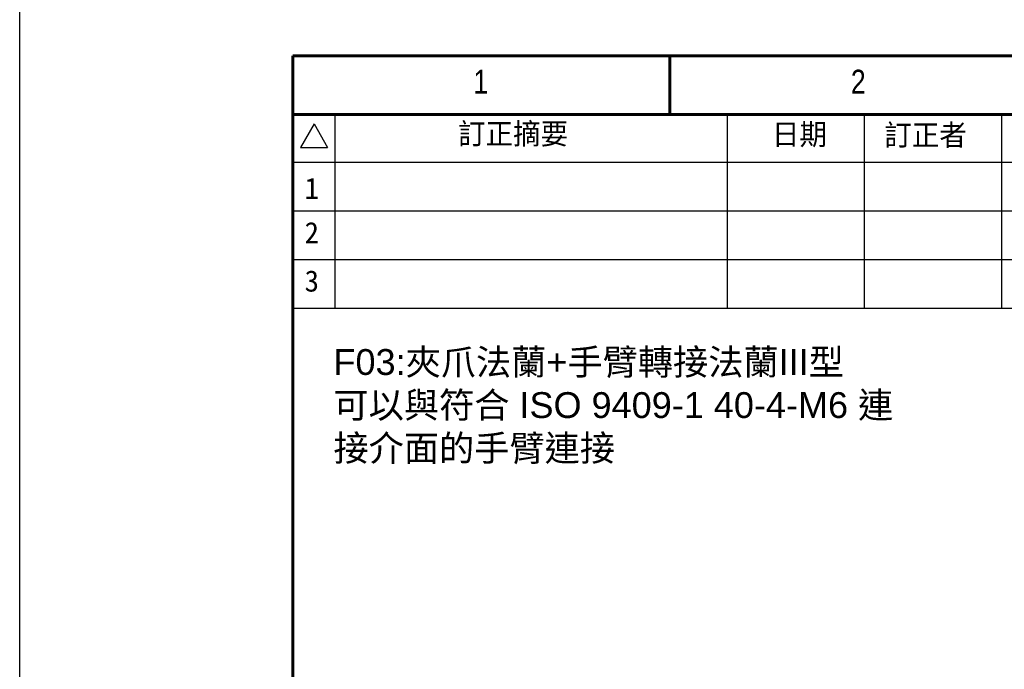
# Model space of a CAD drawing. Header units: inches. Extents: x 0 to 6721, y -3375 to 1330.
# Tile 56 of 198: x 4436 to 4800, y -2656 to -2417. Entities that reach past the tile are written whole.
import ezdxf
from ezdxf.enums import TextEntityAlignment as Align

# ---------------------------------------------------------------- set-up
doc = ezdxf.new("R2010")
doc.units = ezdxf.units.IN
doc.header["$MEASUREMENT"] = 0
doc.linetypes.add('SLD-實線', pattern=[0])
doc.layers.add('BORDER', color=7, linetype='Continuous')
doc.layers.add('圖框', color=7, linetype='SLD-實線')
doc.styles.add('SEACAD_arial_ttf', font='arial.ttf', dxfattribs={"height": 0.2})
doc.styles.get("Standard").update_dxf_attribs({"font": 'arial.ttf'})
doc.styles.add('標題欄', font='txt')

# ---------------------------------------------------------------- blocks, each defined once
blk = doc.blocks.new('A4橫')
at = {"layer": 'BORDER', "color": 123, "linetype": 'Continuous', "lineweight": 60, "ltscale": 25.4}
for p, q in [((4924.32, 1453.75), (4731.53, 1453.75)), ((4731.53, 1453.75), (4731.53, 1170.89)), ((4777.91, 1453.75), (4777.91, 1446.54)), ((4917.11, 1446.54), (4731.53, 1446.54))]:
    blk.add_line(p, q, dxfattribs=at)
at = {"layer": 'BORDER', "color": 60, "linetype": 'Continuous', "ltscale": 25.4}
for p, q in [((4736.7, 1446.54), (4736.7, 1422.7)), ((4784.99, 1446.54), (4784.99, 1422.7)), ((4801.85, 1446.54), (4801.85, 1422.7)), ((4818.71, 1446.54), (4818.71, 1422.7)), ((4734.14, 1445.38), (4732.47, 1442.49)), ((4734.14, 1445.38), (4735.81, 1442.49)), ((4732.47, 1442.49), (4735.81, 1442.49)), ((4818.71, 1440.65), (4731.53, 1440.65)), ((4917.11, 1440.65), (4818.86, 1440.65)), ((4818.71, 1434.67), (4731.53, 1434.67)), ((4917.11, 1434.67), (4818.86, 1434.67)), ((4917.11, 1428.69), (4731.53, 1428.69)), ((4917.11, 1422.7), (4731.53, 1422.7))]:
    blk.add_line(p, q, dxfattribs=at)
at = {"layer": 'BORDER', "color": 60, "linetype": 'Continuous', "ltscale": 25.4, "style": 'SEACAD_arial_ttf', "width": 0.8}
for s, p in [('1', (4753.75, 1452.04)), ('2', (4800.19, 1452.04))]:
    blk.add_text(s, height=2.94, dxfattribs=at).set_placement(p, align=Align.TOP_LEFT)
at = {"layer": '圖框', "style": '標題欄'}
for s, height, p in [('訂正摘要', 2.605, (4751.86, 1445.48)), ('日期', 2.605, (4790.48, 1445.4)), ('訂正者', 2.605, (4804.3, 1445.32)), ('1', 2.61, (4732.98, 1438.77)), ('2', 2.61, (4732.98, 1433.32)), ('3', 2.61, (4732.98, 1427.38))]:
    blk.add_text(s, height=height, dxfattribs=at).set_placement(p, align=Align.TOP_LEFT)

msp = doc.modelspace()

# ---------------------------------------------------------------- linework, layer by layer
at = {"color": 4}
msp.add_lwpolyline([(4436.223, 789.318), (5216.223, 789.318), (5216.223, -3374.682), (4436.223, -3374.682)], close=True, dxfattribs=at)

# ---------------------------------------------------------------- block references
at = {"xscale": 3, "yscale": 3, "zscale": 3}
msp.add_blockref('A4橫', (-9657.563, -6791.142), dxfattribs=at)

# ---------------------------------------------------------------- texts
at = {"color": 7, "insert": (4552.038, -2538.036), "char_height": 9.525, "attachment_point": 1}
msp.add_mtext_dynamic_manual_height_columns('F03:{\\fPMingLiU|b0|i0|c136|p18;夾爪法蘭}+{\\fPMingLiU|b0|i0|c136|p18;手臂轉接法蘭}III{\\fPMingLiU|b0|i0|c136|p18;型}\\P{\\fPMingLiU|b0|i0|c136|p18;可以與符合} ISO 9409-1 40-4-M6 {\\fPMingLiU|b0|i0|c136|p18;連接介面的手臂連接}', width=210.95883, gutter_width=18.75, heights=[0], dxfattribs=at)

doc.saveas('drawing.dxf')
